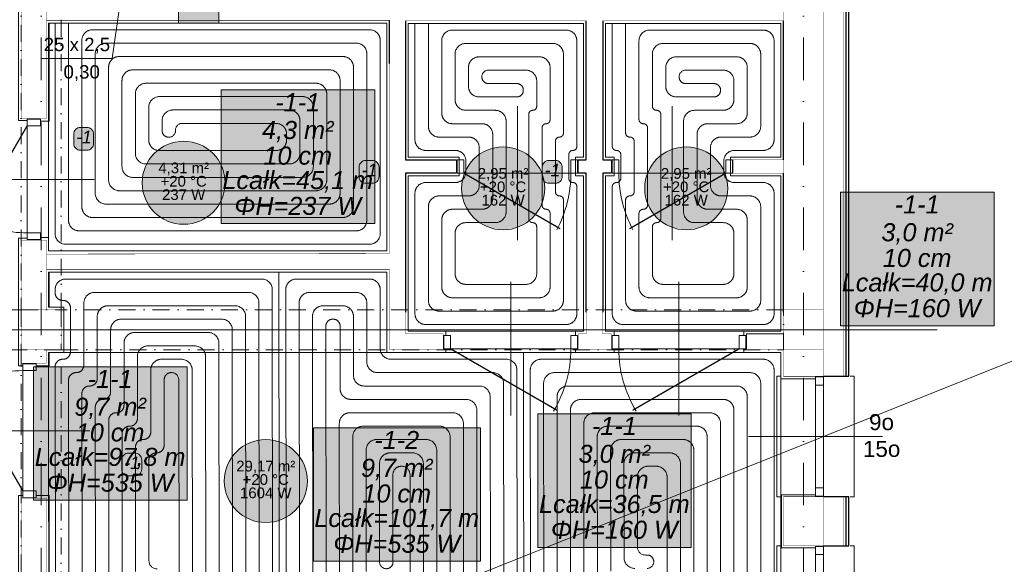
# Model space of a CAD drawing. Extents: x 4615668 to 9294084, y 16339 to 10688993.
# Tile 7 of 256: x 4716963 to 4717700, y 5339657 to 5340064. Entities that reach past the tile are written whole.
import ezdxf
from ezdxf.enums import TextEntityAlignment as Align
from ezdxf.lldxf.tags import DXFTag

# ---------------------------------------------------------------- set-up
doc = ezdxf.new("R2010")
doc.units = 0
doc.header["$MEASUREMENT"] = 0
doc.linetypes.add('DASHDOT', pattern=[25.4, 12.7, -6.35, 0, -6.35])
doc.linetypes.add('DASHED', pattern=[19.05, 12.7, -6.35])
for name, color, linetype, lineweight, true_color in [('IS_Działka (zasilająca)_etykieta1', 7, 'Continuous', 5, 0x000000), ('IS_PG_Ch', 7, 'Continuous', 13, 0x008000), ('IS_Pion1', 7, 'Continuous', 5, 0x000000), ('IS_Podłoga grzewczo-chłodząca', 7, 'Continuous', 5, 0x000000), ('IS_Pomieszczenie (Ręczne)', 7, 'Continuous', 5, 0x000000), ('IS_Pomieszczenie (Ręczne)_etykieta', 7, 'Continuous', 5, 0x000000), ('IS_Strefa podłóg', 7, 'Continuous', 13, 0x008000), ('IS_Strefa podłóg_etykieta', 7, 'Continuous', 5, 0x000000), ('IS_Wężownica OChP', 7, 'Continuous', 5, 0x800080)]:
    doc.layers.add(name, color=color, linetype=linetype, lineweight=lineweight, true_color=true_color)
doc.layers.add('MURY', color=7, linetype='Continuous')
doc.layers.add('STOLARKA', color=4, linetype='Continuous')
doc.layers.add('Osie', color=175, linetype='DASHDOT', lineweight=9)
doc.layers.add('Wymiar', color=7, linetype='Continuous', lineweight=9)
doc.styles.add('Arial_____', font='arial.ttf')
doc.styles.add('Arial__I__', font='ariali.ttf')
doc.styles.add('ARIAL_CE', font='arial.ttf', dxfattribs={"height": 15})
tags = doc.linetypes.add('DASH', pattern=[15, 10, -5]).pattern_tags.tags
tags[6:7] = [DXFTag(74, 4), DXFTag(75, 0), DXFTag(340, '0'), DXFTag(46, 0.0), DXFTag(50, 0.0), DXFTag(44, 0.0), DXFTag(45, 0.0)]
tags[4:5] = [DXFTag(74, 4), DXFTag(75, 0), DXFTag(340, '0'), DXFTag(46, 0.0), DXFTag(50, 0.0), DXFTag(44, 0.0), DXFTag(45, 0.0)]

# ---------------------------------------------------------------- blocks, each defined once
blk = doc.blocks.new('G$C61CBF25F')
at = {"layer": 'Osie', "lineweight": 0, "ltscale": 2.5}
for p, q in [((855, 0), (855, 1880)), ((1425, 0), (1425, 1880)), ((1525, 640), (-5, 640))]:
    blk.add_line(p, q, dxfattribs=at)
blk = doc.blocks.new('G$CF45FC2ED')
at = {"layer": 'STOLARKA', "color": 252, "linetype": 'Continuous', "lineweight": 0}
for p, q in [((45, 100), (45, 0)), ((85, 50), (5, 50))]:
    blk.add_line(p, q, dxfattribs=at)
at = {"layer": 'STOLARKA', "color": 252, "linetype": 'Continuous', "lineweight": 0, "const_width": 1}
blk.add_lwpolyline([(5, 50), (77.06, 91.6)], dxfattribs=at)
at = {"layer": 'STOLARKA', "color": 252, "linetype": 'Continuous', "lineweight": 0}
for points in [[(5, 40), (5, 50), (0, 50), (0, 40)], [(85, 40), (85, 50), (90, 50), (90, 40)]]:
    blk.add_lwpolyline(points, close=True, dxfattribs=at)
blk.add_arc((-5, 50), 90, 0, 28.08979, dxfattribs=at)
blk = doc.blocks.new('G$C8361AC1F')
at = {"layer": 'STOLARKA', "color": 252, "linetype": 'Continuous', "lineweight": 0}
for p, q in [((50, 100), (50, 0)), ((5, 50), (95, 50))]:
    blk.add_line(p, q, dxfattribs=at)
at = {"layer": 'STOLARKA', "color": 252, "linetype": 'Continuous', "lineweight": 0, "const_width": 1}
blk.add_lwpolyline([(95, 50), (15.33, 96)], dxfattribs=at)
at = {"layer": 'STOLARKA', "color": 252, "linetype": 'Continuous', "lineweight": 0}
for points in [[(5, 40), (5, 50), (0, 50), (0, 40)], [(95, 40), (95, 50), (100, 50), (100, 40)]]:
    blk.add_lwpolyline(points, close=True, dxfattribs=at)
blk.add_arc((95, 50), 90, 148.72666, 180, dxfattribs=at)
blk = doc.blocks.new('G$C772A7A8F')
at = {"layer": 'STOLARKA', "color": 5, "lineweight": 0}
blk.add_line((100, 45), (0, 45), dxfattribs=at)
for points in [[(24, 0), (21, 0), (21, 90), (24, 90)], [(76, 0), (79, 0), (79, 90), (76, 90)]]:
    blk.add_lwpolyline(points, dxfattribs=at)
for points in [[(56, 89.5), (56, 83.5), (50, 83.5), (50, 89.5)], [(56, 83.5), (56, 6.5), (50, 6.5), (50, 83.5)], [(56, 0.5), (56, 6.5), (50, 6.5), (50, 0.5)]]:
    blk.add_lwpolyline(points, close=True, dxfattribs=at)
blk = doc.blocks.new('G$C6E969633')
at = {"layer": 'MURY', "ltscale": 40}
for p, q in [((1157.18, 839.26), (1157.18, 871.39)), ((1169.18, 871.13), (1169.18, 767.13)), ((1304.18, 767.13), (1304.18, 871.13)), ((1316.68, 871.13), (1316.68, 767.13)), ((1451.68, 767.13), (1451.68, 871.13)), ((1169.18, 767.13), (1207.28, 767.13)), ((1207.28, 767.13), (1207.28, 757.13)), ((1298.28, 757.13), (1298.28, 767.13)), ((1298.28, 767.13), (1304.18, 767.13)), ((1316.68, 767.13), (1323.08, 767.13)), ((1323.08, 767.13), (1323.08, 757.13)), ((1207.28, 757.13), (1169.18, 757.13)), ((1169.18, 757.13), (1169.18, 653.13)), ((1304.18, 757.13), (1298.28, 757.13)), ((1304.18, 653.13), (1304.18, 757.13)), ((1323.08, 757.13), (1316.68, 757.13)), ((1316.68, 757.13), (1316.68, 653.13)), ((1451.68, 653.13), (1451.68, 757.13))]:
    blk.add_line(p, q, dxfattribs=at)
at = {"layer": 'MURY', "linetype": 'DASH', "lineweight": 0}
for p, q in [((1316.78, 730.06), (1316.68, 730.06)), ((911.68, 685), (911.68, 685.12)), ((971.68, 685), (971.68, 685.12)), ((1031.68, 685), (1031.68, 685.12)), ((1091.68, 685), (1091.68, 685.12)), ((1151.68, 685), (1151.68, 685.12)), ((1157.19, 670.06), (1157.18, 670.06)), ((1316.72, 670.06), (1316.68, 670.06))]:
    blk.add_line(p, q, dxfattribs=at)
at = {"layer": 'MURY', "lineweight": 0, "ltscale": 5}
blk.add_line((1566.68, 640), (246.53, 640), dxfattribs=at)
at = {"layer": 'MURY', "lineweight": 0, "ltscale": 40}
blk.add_line((1155.18, 623), (913.61, 623), dxfattribs=at)
at = {"layer": 'MURY', "linetype": 'DASHDOT', "lineweight": 0}
for points in [[(881.68, 655), (911.68, 655), (911.68, 1225), (881.68, 1225)], [(881.68, 625), (361.68, 625), (361.68, 655), (881.68, 655)], [(911.68, 625), (1451.68, 625), (1451.68, 655), (911.68, 655)], [(881.68, 115), (911.68, 115), (911.68, 625), (881.68, 625)]]:
    blk.add_lwpolyline(points, close=True, dxfattribs=at)
at = {"layer": 'MURY', "lineweight": 0, "ltscale": 40}
for points in [[(896.11, 1116), (879.68, 1116), (879.68, 796.59), (886.18, 796.59)], [(896.18, 709), (902.11, 709), (902.11, 699), (1155.18, 699), (1155.18, 869.39), (902.68, 869.39), (902.68, 796), (896.18, 796)], [(1296.28, 767.13), (1296.28, 769.13), (1302.18, 769.13), (1302.18, 869.13), (1171.18, 869.13), (1171.18, 769.13), (1209.28, 769.13), (1209.28, 767.13)], [(1412.08, 767.13), (1412.08, 769.13), (1449.68, 769.13), (1449.68, 869.13), (1318.68, 869.13), (1318.68, 769.13), (1325.08, 769.13), (1325.08, 767.13)], [(1209.28, 757.13), (1209.28, 755.13), (1171.18, 755.13), (1171.18, 639), (1199.28, 639), (1199.28, 635.83)], [(1296.28, 635.83), (1296.28, 639), (1302.18, 639), (1302.18, 755.13), (1296.28, 755.13), (1296.28, 757.13)], [(1325.08, 757.13), (1325.08, 755.13), (1318.68, 755.13), (1318.68, 639), (1325.08, 639), (1325.08, 635.83)], [(1422.08, 635.83), (1422.08, 639), (1449.68, 639), (1449.68, 755.13), (1412.08, 755.13), (1412.08, 757.13)], [(883.02, 613), (879.68, 613), (879.68, 708.5), (886.18, 708.5)], [(1199.28, 625.83), (1199.28, 623), (1155.18, 623), (1155.18, 683), (902.61, 683), (902.61, 657), (913.61, 657), (913.61, 623), (902.68, 623), (902.68, 613), (893.02, 613)], [(1451.68, 637), (1424.08, 637), (1424.08, 625.83)], [(1325.08, 625.83), (1325.08, 623), (1296.28, 623), (1296.28, 625.83)], [(1475.68, 603.25), (1449.68, 603.25), (1449.68, 623), (1422.08, 623), (1422.08, 625.83)], [(694.27, 85), (694.27, 117), (879.68, 117), (879.68, 516.15), (883.02, 516.15)], [(893.02, 516.15), (902.68, 516.15), (902.68, 117), (1449.68, 117), (1449.68, 136.75), (1475.68, 136.75)], [(1475.68, 516.75), (1450.18, 516.75), (1450.18, 476.92), (1475.68, 476.92)]]:
    blk.add_lwpolyline(points, dxfattribs=at)
at = {"layer": 'MURY', "ltscale": 40}
blk.add_lwpolyline([(900.68, 696.63, 0.3, 0.3, 0), (1157.18, 697, 0.3, 0.3, 0), (1157.18, 871.39, 0.3, 0.3, 0), (900.68, 871.39, 0.3, 0.3, 0), (900.68, 798, 0.3, 0.3, 0), (881.68, 798, 0.3, 0.3, 0), (881.68, 1114, 0.3, 0.3, 0), (900.68, 1114, 0.3, 0.3, 0), (900.68, 1104, 0.3, 0.3, 0), (960.68, 1104, 0.3, 0.3, 0), (960.68, 1092, 0.3, 0.3, 0), (900.68, 1092, 0.3, 0.3, 0), (900.68, 797.93, 0.3, 0, 0)], format="xyseb", dxfattribs=at)
at = {"layer": 'MURY', "ltscale": 40, "const_width": 0.3}
for points in [[(1451.68, 988.35), (1451.68, 655), (1481.68, 655), (1481.68, 988.35)], [(900.68, 685), (1157.18, 685), (1157.18, 625), (1197.28, 625), (1197.28, 637), (1169.18, 637), (1169.18, 757.13), (1207.28, 757.13), (1207.28, 767.13), (1169.18, 767.13), (1169.18, 871.13), (1304.18, 871.13), (1304.18, 767.13), (1298.28, 767.13), (1298.28, 757.13), (1304.18, 757.13), (1304.18, 637), (1298.28, 637), (1298.28, 625), (1323.08, 625), (1323.08, 637), (1316.68, 637), (1316.68, 757.13), (1323.08, 757.13), (1323.08, 767.13), (1316.68, 767.13), (1316.68, 871.13), (1451.68, 871.13)], [(1451.68, 767.13), (1414.08, 767.13), (1414.08, 757.13), (1451.68, 757.13)], [(900.68, 707), (881.68, 707), (881.68, 655), (900.68, 655), (900.68, 707)], [(1451.68, 625), (1424.08, 625), (1424.08, 637), (1451.68, 637)], [(900.68, 625), (900.68, 615), (881.68, 615), (881.68, 625)]]:
    blk.add_lwpolyline(points, dxfattribs=at)
at = {"layer": 'MURY', "lineweight": 0, "ltscale": 40}
for points, const_width in [([(1481.68, 605.25), (1496.68, 605.25), (1496.68, 988.32), (1481.68, 988.32)], 0.2), ([(1481.68, 603.25), (1503.68, 603.25), (1503.68, 990.32), (1481.68, 990.32)], 0.1), ([(1481.68, 476.38), (1503.68, 476.38), (1503.68, 517.22), (1481.68, 517.22)], 0.1), ([(1481.68, 478.38), (1496.68, 478.38), (1496.68, 515.22), (1481.68, 515.22)], 0.2)]:
    blk.add_lwpolyline(points, dxfattribs=dict(at, const_width=const_width))
at = {"layer": 'MURY', "lineweight": -3, "ltscale": 40}
for points in [[(1481.68, 605.25), (1500.68, 605.25), (1500.68, 988.32), (1481.68, 988.32)], [(1481.76, 605.25), (1498.68, 605.25), (1498.68, 988.32), (1481.68, 988.32)], [(1481.68, 478.38), (1500.68, 478.38), (1500.68, 515.22), (1481.68, 515.22)], [(1481.76, 478.38), (1498.68, 478.38), (1498.68, 515.22), (1481.68, 515.22)]]:
    blk.add_lwpolyline(points, dxfattribs=at)
at = {"layer": 'MURY', "ltscale": 40, "const_width": 0.3}
for points in [[(881.68, 625), (911.68, 625), (911.68, 655), (881.68, 655)], [(1451.68, 625), (1481.68, 625), (1481.68, 655), (1451.68, 655)], [(1451.68, 605.25), (1481.68, 605.25), (1481.68, 625), (1451.68, 625)], [(1451.68, 478.42), (1481.68, 478.42), (1481.68, 515.25), (1451.68, 515.25)], [(881.68, 115), (900.68, 115), (900.68, 514.15), (881.68, 514.15)]]:
    blk.add_lwpolyline(points, close=True, dxfattribs=at)
at = {"layer": 'MURY', "lineweight": 0, "ltscale": 40}
for name, p in [('G$C61CBF25F', (41.68, 0)), ('G$C772A7A8F', (1425.68, 515.25)), ('G$C772A7A8F', (1425.68, 388.42))]:
    blk.add_blockref(name, p, dxfattribs=at)
at = {"layer": 'MURY', "color": 251, "lineweight": 0, "ltscale": 40, "xscale": -1}
for name, p, rotation in [('G$CF45FC2ED', (1207.78, 807.13), 179.9999999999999), ('G$CF45FC2ED', (936.18, 797.5), 89.99999999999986), ('G$C8361AC1F', (1323.58, 675.83), 180.0000000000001), ('G$C8361AC1F', (933.02, 614.5), 89.9999999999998)]:
    blk.add_blockref(name, p, dxfattribs=dict(at, rotation=rotation))
at = {"layer": 'MURY', "color": 251, "lineweight": 0, "ltscale": 40}
for name, p, rotation in [('G$CF45FC2ED', (1413.58, 807.13), 180), ('G$C8361AC1F', (1297.78, 675.83), 179.9999999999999)]:
    blk.add_blockref(name, p, dxfattribs=dict(at, rotation=rotation))
at = {"layer": 'MURY', "insert": (1485.08, 560.8), "char_height": 12, "width": 1777.5174, "attachment_point": 5, "rotation": 0.15445, "style": 'ARIAL_CE'}
blk.add_mtext('\\pxi-10,l16.666687,t16.666687;9o\\P15o', dxfattribs=at)

msp = doc.modelspace()

# ---------------------------------------------------------------- hatches: boundary and pattern name
at = {"layer": 'IS_Pion1', "true_color": 0xffffff, "transparency": 33554687}
msp.add_hatch(color=7, dxfattribs=at).paths.add_polyline_path([(4717082.17, 5340061.77), (4717112.17, 5340061.77), (4717112.17, 5340081.77), (4717082.17, 5340081.77)])
at = {"layer": 'IS_Podłoga grzewczo-chłodząca', "lineweight": 50, "true_color": 0xffffff, "transparency": 33554687}
for points in [[(4717114.08, 5339912.09), (4717228.79, 5339912.09), (4717228.79, 5340011.92), (4717114.08, 5340011.92)], [(4717577.23, 5339835.62), (4717691.94, 5339835.62), (4717691.94, 5339935.45), (4717577.23, 5339935.45)], [(4716973.8, 5339705.16), (4717088.51, 5339705.16), (4717088.51, 5339804.99), (4716973.8, 5339804.99)], [(4717350.81, 5339669.93), (4717465.52, 5339669.93), (4717465.52, 5339769.76), (4717350.81, 5339769.76)], [(4717182.96, 5339659.49), (4717307.99, 5339659.49), (4717307.99, 5339759.32), (4717182.96, 5339759.32)]]:
    msp.add_hatch(color=7, dxfattribs=at).paths.add_polyline_path(points)
at = {"layer": 'IS_Pomieszczenie (Ręczne)_etykieta', "lineweight": 50, "true_color": 0xe4e4e4, "transparency": 33554687}
for points in [[(4717116.99, 5339942.5), (4717115.47, 5339952.09), (4717111.07, 5339960.74), (4717104.2, 5339967.61), (4717095.54, 5339972.02), (4717085.95, 5339973.54), (4717076.36, 5339972.02), (4717067.7, 5339967.61), (4717060.84, 5339960.74), (4717056.43, 5339952.09), (4717054.91, 5339942.5), (4717056.43, 5339932.9), (4717060.84, 5339924.25), (4717067.7, 5339917.38), (4717076.36, 5339912.97), (4717085.95, 5339911.45), (4717095.54, 5339912.97), (4717104.2, 5339917.38), (4717111.07, 5339924.25), (4717115.47, 5339932.9)], [(4717355.91, 5339938.35), (4717354.39, 5339947.94), (4717349.98, 5339956.6), (4717343.11, 5339963.46), (4717334.46, 5339967.87), (4717324.87, 5339969.39), (4717315.27, 5339967.87), (4717306.62, 5339963.46), (4717299.75, 5339956.6), (4717295.34, 5339947.94), (4717293.82, 5339938.35), (4717295.34, 5339928.76), (4717299.75, 5339920.1), (4717306.62, 5339913.23), (4717315.27, 5339908.82), (4717324.87, 5339907.3), (4717334.46, 5339908.82), (4717343.11, 5339913.23), (4717349.98, 5339920.1), (4717354.39, 5339928.76)], [(4717492.84, 5339938.35), (4717491.32, 5339947.94), (4717486.91, 5339956.6), (4717480.05, 5339963.46), (4717471.39, 5339967.87), (4717461.8, 5339969.39), (4717452.21, 5339967.87), (4717443.55, 5339963.46), (4717436.68, 5339956.6), (4717432.28, 5339947.94), (4717430.76, 5339938.35), (4717432.28, 5339928.76), (4717436.68, 5339920.1), (4717443.55, 5339913.23), (4717452.21, 5339908.82), (4717461.8, 5339907.3), (4717471.39, 5339908.82), (4717480.05, 5339913.23), (4717486.91, 5339920.1), (4717491.32, 5339928.76)], [(4717178.46, 5339719.51), (4717176.94, 5339729.1), (4717172.53, 5339737.75), (4717165.66, 5339744.62), (4717157, 5339749.03), (4717147.41, 5339750.55), (4717137.82, 5339749.03), (4717129.16, 5339744.62), (4717122.3, 5339737.75), (4717117.89, 5339729.1), (4717116.37, 5339719.51), (4717117.89, 5339709.91), (4717122.3, 5339701.26), (4717129.16, 5339694.39), (4717137.82, 5339689.98), (4717147.41, 5339688.46), (4717157, 5339689.98), (4717165.66, 5339694.39), (4717172.53, 5339701.26), (4717176.94, 5339709.91)]]:
    msp.add_hatch(color=254, dxfattribs=at).paths.add_polyline_path(points)
at = {"layer": 'IS_Strefa podłóg_etykieta', "lineweight": 50, "true_color": 0xffffff, "transparency": 33554687}
for points in [[(4717008.76, 5339966.86), (4717013.63, 5339966.86), (4717016.13, 5339967.53), (4717017.96, 5339969.36), (4717018.63, 5339971.86), (4717018.63, 5339978.94), (4717017.96, 5339981.44), (4717016.13, 5339983.27), (4717013.63, 5339983.94), (4717008.76, 5339983.94), (4717006.26, 5339983.27), (4717004.43, 5339981.44), (4717003.76, 5339978.94), (4717003.76, 5339971.86), (4717004.43, 5339969.36), (4717006.26, 5339967.53)], [(4717222.16, 5339942.11), (4717227.03, 5339942.11), (4717229.53, 5339942.78), (4717231.36, 5339944.61), (4717232.03, 5339947.11), (4717232.03, 5339954.19), (4717231.36, 5339956.69), (4717229.53, 5339958.52), (4717227.03, 5339959.19), (4717222.16, 5339959.19), (4717219.66, 5339958.52), (4717217.83, 5339956.69), (4717217.16, 5339954.19), (4717217.16, 5339947.11), (4717217.83, 5339944.61), (4717219.66, 5339942.78)], [(4717359.09, 5339942.11), (4717363.96, 5339942.11), (4717366.46, 5339942.78), (4717368.29, 5339944.61), (4717368.96, 5339947.11), (4717368.96, 5339954.19), (4717368.29, 5339956.69), (4717366.46, 5339958.52), (4717363.96, 5339959.19), (4717359.09, 5339959.19), (4717356.59, 5339958.52), (4717354.76, 5339956.69), (4717354.09, 5339954.19), (4717354.09, 5339947.11), (4717354.76, 5339944.61), (4717356.59, 5339942.78)], [(4717044.71, 5339723.27), (4717049.58, 5339723.27), (4717052.08, 5339723.94), (4717053.91, 5339725.77), (4717054.58, 5339728.27), (4717054.58, 5339735.35), (4717053.91, 5339737.85), (4717052.08, 5339739.68), (4717049.58, 5339740.35), (4717044.71, 5339740.35), (4717042.21, 5339739.68), (4717040.38, 5339737.85), (4717039.71, 5339735.35), (4717039.71, 5339728.27), (4717040.38, 5339725.77), (4717042.21, 5339723.94)]]:
    msp.add_hatch(color=7, dxfattribs=at).paths.add_polyline_path(points)

# ---------------------------------------------------------------- linework, layer by layer
at = {"layer": 'IS_Działka (zasilająca)_etykieta1', "color": 6}
for p in [(4717044.34, 5340118.81), (4716979.6, 5340035.44)]:
    msp.add_line(p, (4717032.51, 5340035.44), dxfattribs=at)
at = {"layer": 'IS_PG_Ch', "extrusion": (0, 0, -1)}
for points in [[(-4717237.93, 5340061.95), (-4717237.93, 5339891.56), (-4716984.85, 5339891.56), (-4716984.85, 5340061.95)], [(-4717384.93, 5339961.69), (-4717379.03, 5339961.69), (-4717379.03, 5339947.69), (-4717384.93, 5339947.69), (-4717384.93, 5339831.56), (-4717253.93, 5339831.56), (-4717253.93, 5339947.69), (-4717292.03, 5339947.69), (-4717292.03, 5339961.69), (-4717253.93, 5339961.69), (-4717253.93, 5340061.69), (-4717384.93, 5340061.69)], [(-4716985.43, 5339309.56), (-4716984.85, 5339815.56), (-4716996.35, 5339815.56), (-4716996.35, 5339849.56), (-4716984.85, 5339849.56), (-4716984.85, 5339875.56), (-4717157.24, 5339875.56), (-4717157.88, 5339309.56)], [(-4717157.88, 5339309.56), (-4717157.24, 5339875.56), (-4717237.93, 5339875.56), (-4717237.93, 5339815.56), (-4717340.1, 5339815.56), (-4717340.68, 5339309.56)], [(-4717532.43, 5339815.56), (-4717532.43, 5339309.56), (-4717340.68, 5339309.56), (-4717340.1, 5339815.56)]]:
    msp.add_lwpolyline(points, close=True, dxfattribs=at)
at = {"layer": 'IS_PG_Ch', "extrusion": (0, 5.783e-56, -1)}
msp.add_lwpolyline([(-4717532.43, 5339961.69), (-4717494.82, 5339961.69), (-4717494.82, 5339947.69), (-4717532.43, 5339947.69), (-4717532.43, 5339831.56), (-4717401.43, 5339831.56), (-4717401.43, 5339947.69), (-4717407.82, 5339947.69), (-4717407.82, 5339961.69), (-4717401.43, 5339961.69), (-4717401.43, 5340061.69), (-4717532.43, 5340061.69)], close=True, dxfattribs=at)
at = {"layer": 'IS_Pion1'}
msp.add_lwpolyline([(4717082.17, 5340061.77), (4717112.17, 5340061.77), (4717112.17, 5340081.77), (4717082.17, 5340081.77)], close=True, dxfattribs=at)
at = {"layer": 'IS_Podłoga grzewczo-chłodząca'}
for points in [[(4717114.08, 5339912.09), (4717228.79, 5339912.09), (4717228.79, 5340011.92), (4717114.08, 5340011.92)], [(4717577.23, 5339835.62), (4717691.94, 5339835.62), (4717691.94, 5339935.45), (4717577.23, 5339935.45)], [(4716973.8, 5339705.16), (4717088.51, 5339705.16), (4717088.51, 5339804.99), (4716973.8, 5339804.99)], [(4717350.81, 5339669.93), (4717465.52, 5339669.93), (4717465.52, 5339769.76), (4717350.81, 5339769.76)], [(4717182.96, 5339659.49), (4717307.99, 5339659.49), (4717307.99, 5339759.32), (4717182.96, 5339759.32)]]:
    msp.add_lwpolyline(points, close=True, dxfattribs=at)
at = {"layer": 'IS_Pomieszczenie (Ręczne)', "extrusion": (0, 0, -1)}
msp.add_lwpolyline([(-4716984.85, 5340061.95), (-4717237.93, 5340061.95), (-4717237.93, 5339891.56), (-4716984.85, 5339891.56)], close=True, dxfattribs=at)
at = {"layer": 'IS_Pomieszczenie (Ręczne)', "extrusion": (0, 2.23319e-58, -1)}
msp.add_lwpolyline([(-4717384.93, 5340061.69), (-4717384.93, 5339961.69), (-4717379.03, 5339961.69), (-4717379.03, 5339947.69), (-4717384.93, 5339947.69), (-4717384.93, 5339831.56), (-4717253.93, 5339831.56), (-4717253.93, 5339947.69), (-4717292.03, 5339947.69), (-4717292.03, 5339961.69), (-4717253.93, 5339961.69), (-4717253.93, 5340061.69)], close=True, dxfattribs=at)
at = {"layer": 'IS_Pomieszczenie (Ręczne)', "extrusion": (0, 1.69014e-57, -1)}
msp.add_lwpolyline([(-4717532.43, 5340061.69), (-4717532.43, 5339961.69), (-4717494.82, 5339961.69), (-4717494.82, 5339947.69), (-4717532.43, 5339947.69), (-4717532.43, 5339831.56), (-4717401.43, 5339831.56), (-4717401.43, 5339947.69), (-4717407.82, 5339947.69), (-4717407.82, 5339961.69), (-4717401.43, 5339961.69), (-4717401.43, 5340061.69)], close=True, dxfattribs=at)
at = {"layer": 'IS_Pomieszczenie (Ręczne)', "extrusion": (0, -9.82642e-60, -1)}
msp.add_lwpolyline([(-4716985.43, 5339309.56), (-4716984.85, 5339815.56), (-4716996.35, 5339815.56), (-4716996.35, 5339849.56), (-4716984.85, 5339849.56), (-4716984.85, 5339875.56), (-4717237.93, 5339875.56), (-4717237.93, 5339815.56), (-4717532.43, 5339815.56), (-4717532.43, 5339309.56)], close=True, dxfattribs=at)
at = {"layer": 'IS_Pomieszczenie (Ręczne)_etykieta'}
for centre in [(4717085.95, 5339942.5), (4717324.87, 5339938.35), (4717461.8, 5339938.35), (4717147.41, 5339719.51)]:
    msp.add_circle(centre, 31.04, dxfattribs=at)
at = {"layer": 'IS_Strefa podłóg', "extrusion": (0, 0, -1)}
for points in [[(-4716984.85, 5340061.95), (-4717237.93, 5340061.95), (-4717237.93, 5339891.56), (-4716984.85, 5339891.56)], [(-4717532.43, 5340061.69), (-4717532.43, 5339961.69), (-4717494.82, 5339961.69), (-4717494.82, 5339947.69), (-4717532.43, 5339947.69), (-4717532.43, 5339831.56), (-4717401.43, 5339831.56), (-4717401.43, 5339947.69), (-4717407.82, 5339947.69), (-4717407.82, 5339961.69), (-4717401.43, 5339961.69), (-4717401.43, 5340061.69)]]:
    msp.add_lwpolyline(points, close=True, dxfattribs=at)
at = {"layer": 'IS_Strefa podłóg', "extrusion": (0, -4.46638e-58, -1)}
msp.add_lwpolyline([(-4717384.93, 5340061.69), (-4717384.93, 5339961.69), (-4717379.03, 5339961.69), (-4717379.03, 5339947.69), (-4717384.93, 5339947.69), (-4717384.93, 5339831.56), (-4717253.93, 5339831.56), (-4717253.93, 5339947.69), (-4717292.03, 5339947.69), (-4717292.03, 5339961.69), (-4717253.93, 5339961.69), (-4717253.93, 5340061.69)], close=True, dxfattribs=at)
at = {"layer": 'IS_Strefa podłóg', "extrusion": (0, 9.82642e-60, -1)}
msp.add_lwpolyline([(-4716985.43, 5339309.56), (-4716984.85, 5339815.56), (-4716996.35, 5339815.56), (-4716996.35, 5339849.56), (-4716984.85, 5339849.56), (-4716984.85, 5339875.56), (-4717237.93, 5339875.56), (-4717237.93, 5339815.56), (-4717532.43, 5339815.56), (-4717532.43, 5339309.56)], close=True, dxfattribs=at)
at = {"layer": 'IS_Strefa podłóg_etykieta'}
for points in [[(4717008.76, 5339966.86), (4717013.63, 5339966.86, 0.414214), (4717018.63, 5339971.86), (4717018.63, 5339978.94, 0.414214), (4717013.63, 5339983.94), (4717008.76, 5339983.94, 0.414214), (4717003.76, 5339978.94), (4717003.76, 5339971.86, 0.414214)], [(4717222.16, 5339942.11), (4717227.03, 5339942.11, 0.414214), (4717232.03, 5339947.11), (4717232.03, 5339954.19, 0.414214), (4717227.03, 5339959.19), (4717222.16, 5339959.19, 0.414214), (4717217.16, 5339954.19), (4717217.16, 5339947.11, 0.414214)], [(4717359.09, 5339942.11), (4717363.96, 5339942.11, 0.414214), (4717368.96, 5339947.11), (4717368.96, 5339954.19, 0.414214), (4717363.96, 5339959.19), (4717359.09, 5339959.19, 0.414214), (4717354.09, 5339954.19), (4717354.09, 5339947.11, 0.414214)], [(4717044.71, 5339723.27), (4717049.58, 5339723.27, 0.414214), (4717054.58, 5339728.27), (4717054.58, 5339735.35, 0.414214), (4717049.58, 5339740.35), (4717044.71, 5339740.35, 0.414214), (4717039.71, 5339735.35), (4717039.71, 5339728.27, 0.414214)]]:
    msp.add_lwpolyline(points, format="xyb", close=True, dxfattribs=at)
at = {"layer": 'IS_Wężownica OChP', "color": 21, "linetype": 'DASHED', "ltscale": 70, "transparency": 33554687}
for points in [[(4716989.85, 5340061.95), (4716989.85, 5339904.56, 0.414213), (4716997.85, 5339896.56), (4717224.93, 5339896.56, 0.414214), (4717232.93, 5339904.56), (4717232.93, 5340048.95, 0.414214), (4717224.93, 5340056.95), (4717017.85, 5340056.95, 0.414214), (4717009.85, 5340048.95), (4717009.85, 5339924.56, 0.414214), (4717017.85, 5339916.56), (4717204.93, 5339916.56, 0.414214), (4717212.93, 5339924.56), (4717212.93, 5340028.95, 0.414214), (4717204.93, 5340036.95), (4717037.85, 5340036.95, 0.414214), (4717029.85, 5340028.95), (4717029.85, 5339944.56, 0.414213), (4717037.85, 5339936.56), (4717184.93, 5339936.56, 0.414214), (4717192.93, 5339944.56), (4717192.93, 5340008.95, 0.414214), (4717184.93, 5340016.95), (4717057.85, 5340016.95, 0.414214), (4717049.85, 5340008.95), (4717049.85, 5339964.56, 0.414213), (4717057.85, 5339956.56), (4717164.93, 5339956.56, 0.414214), (4717172.93, 5339964.56), (4717172.93, 5339988.95, 0.414214), (4717164.93, 5339996.95), (4717077.85, 5339996.95, 0.414213), (4717069.85, 5339988.95), (4717069.85, 5339981.46, 0.414214), (4717074.75, 5339976.56), (4717074.95, 5339976.56, 0.414213), (4717079.85, 5339981.46), (4717079.85, 5339981.86, -0.414213), (4717084.94, 5339986.95), (4717154.93, 5339986.95, -0.414214), (4717162.93, 5339978.95), (4717162.93, 5339974.56, -0.414214), (4717154.93, 5339966.56), (4717067.85, 5339966.56, -0.414214), (4717059.85, 5339974.56), (4717059.85, 5339998.95, -0.414213), (4717067.85, 5340006.95), (4717174.93, 5340006.95, -0.414214), (4717182.93, 5339998.95), (4717182.93, 5339954.56, -0.414214), (4717174.93, 5339946.56), (4717047.85, 5339946.56, -0.414214), (4717039.85, 5339954.56), (4717039.85, 5340018.95, -0.414214), (4717047.85, 5340026.95), (4717194.93, 5340026.95, -0.414214), (4717202.93, 5340018.95), (4717202.93, 5339934.56, -0.414214), (4717194.93, 5339926.56), (4717027.85, 5339926.56, -0.414213), (4717019.85, 5339934.56), (4717019.85, 5340038.95, -0.414214), (4717027.85, 5340046.95), (4717214.93, 5340046.95, -0.414214), (4717222.93, 5340038.95), (4717222.93, 5339914.56, -0.414214), (4717214.93, 5339906.56), (4717007.85, 5339906.56, -0.414213), (4716999.85, 5339914.56), (4716999.85, 5340061.95)], [(4717258.93, 5340061.69), (4717258.93, 5339974.69, 0.414214), (4717266.93, 5339966.69), (4717289.03, 5339966.69, -0.414214), (4717297.03, 5339958.69), (4717297.03, 5339950.69, -0.414214), (4717289.03, 5339942.69), (4717266.93, 5339942.69, 0.414214), (4717258.93, 5339934.69), (4717258.93, 5339844.56, 0.414214), (4717266.93, 5339836.56), (4717371.93, 5339836.56, 0.414214), (4717379.93, 5339844.56), (4717379.93, 5339939.8, 0.414214), (4717377.04, 5339942.69), (4717376.92, 5339942.69, -0.414214), (4717374.03, 5339945.58), (4717374.03, 5339963.8, -0.414214), (4717376.92, 5339966.69), (4717377.04, 5339966.69, 0.414214), (4717379.93, 5339969.58), (4717379.93, 5340048.69, 0.414214), (4717371.93, 5340056.69), (4717286.93, 5340056.69, 0.414213), (4717278.93, 5340048.69), (4717278.93, 5339994.69, 0.414214), (4717286.93, 5339986.69), (4717309.03, 5339986.69, -0.414214), (4717317.03, 5339978.69), (4717317.03, 5339930.69, -0.414214), (4717309.03, 5339922.69), (4717286.93, 5339922.69, 0.414214), (4717278.93, 5339914.69), (4717278.93, 5339864.56, 0.414214), (4717286.93, 5339856.56), (4717351.93, 5339856.56, 0.414214), (4717359.93, 5339864.56), (4717359.93, 5339919.8, 0.414214), (4717357.04, 5339922.69), (4717356.92, 5339922.69, -0.414214), (4717354.03, 5339925.58), (4717354.03, 5339983.8, -0.414214), (4717356.92, 5339986.69), (4717357.04, 5339986.69, 0.414214), (4717359.93, 5339989.58), (4717359.93, 5340028.69, 0.414214), (4717351.93, 5340036.69), (4717306.93, 5340036.69, 0.414213), (4717298.93, 5340028.69), (4717298.93, 5340014.69, 0.414215), (4717306.93, 5340006.69), (4717335.03, 5340006.69, 0.414214), (4717339.93, 5340011.59), (4717339.93, 5340011.79, 0.414214), (4717335.03, 5340016.69), (4717313.83, 5340016.69, -0.414215), (4717308.93, 5340021.59), (4717308.93, 5340021.79, -0.414213), (4717313.83, 5340026.69), (4717341.93, 5340026.69, -0.414214), (4717349.93, 5340018.69), (4717349.93, 5339999.58, -0.414214), (4717347.04, 5339996.69), (4717346.92, 5339996.69, 0.414214), (4717344.03, 5339993.8), (4717344.03, 5339915.58, 0.414214), (4717346.92, 5339912.69), (4717347.04, 5339912.69, -0.414214), (4717349.93, 5339909.8), (4717349.93, 5339874.56, -0.414214), (4717341.93, 5339866.56), (4717296.93, 5339866.56, -0.414214), (4717288.93, 5339874.56), (4717288.93, 5339904.69, -0.414214), (4717296.93, 5339912.69), (4717319.03, 5339912.69, 0.414214), (4717327.03, 5339920.69), (4717327.03, 5339988.69, 0.414214), (4717319.03, 5339996.69), (4717296.93, 5339996.69, -0.414215), (4717288.93, 5340004.69), (4717288.93, 5340038.69, -0.414213), (4717296.93, 5340046.69), (4717361.93, 5340046.69, -0.414214), (4717369.93, 5340038.69), (4717369.93, 5339979.58, -0.414214), (4717367.04, 5339976.69), (4717366.92, 5339976.69, 0.414214), (4717364.03, 5339973.8), (4717364.03, 5339935.58, 0.414214), (4717366.92, 5339932.69), (4717367.04, 5339932.69, -0.414214), (4717369.93, 5339929.8), (4717369.93, 5339854.56, -0.414214), (4717361.93, 5339846.56), (4717276.93, 5339846.56, -0.414214), (4717268.93, 5339854.56), (4717268.93, 5339924.69, -0.414214), (4717276.93, 5339932.69), (4717299.03, 5339932.69, 0.414214), (4717307.03, 5339940.69), (4717307.03, 5339968.69, 0.414214), (4717299.03, 5339976.69), (4717276.93, 5339976.69, -0.414214), (4717268.93, 5339984.69), (4717268.93, 5340061.69)], [(4717406.43, 5340061.69), (4717406.43, 5339969.83, 0.414214), (4717409.56, 5339966.69), (4717409.69, 5339966.69, -0.414214), (4717412.82, 5339963.56), (4717412.82, 5339945.83, -0.414214), (4717409.69, 5339942.69), (4717409.56, 5339942.69, 0.414214), (4717406.43, 5339939.56), (4717406.43, 5339844.56, 0.414214), (4717414.43, 5339836.56), (4717519.43, 5339836.56, 0.414214), (4717527.43, 5339844.56), (4717527.43, 5339934.69, 0.414214), (4717519.43, 5339942.69), (4717497.82, 5339942.69, -0.414214), (4717489.82, 5339950.69), (4717489.82, 5339958.69, -0.414214), (4717497.82, 5339966.69), (4717519.43, 5339966.69, 0.414214), (4717527.43, 5339974.69), (4717527.43, 5340048.69, 0.414214), (4717519.43, 5340056.69), (4717434.43, 5340056.69, 0.414213), (4717426.43, 5340048.69), (4717426.43, 5339989.83, 0.414214), (4717429.56, 5339986.69), (4717429.69, 5339986.69, -0.414214), (4717432.82, 5339983.56), (4717432.82, 5339925.83, -0.414214), (4717429.69, 5339922.69), (4717429.56, 5339922.69, 0.414214), (4717426.43, 5339919.56), (4717426.43, 5339864.56, 0.414214), (4717434.43, 5339856.56), (4717499.43, 5339856.56, 0.414214), (4717507.43, 5339864.56), (4717507.43, 5339914.69, 0.414214), (4717499.43, 5339922.69), (4717477.82, 5339922.69, -0.414214), (4717469.82, 5339930.69), (4717469.82, 5339978.69, -0.414214), (4717477.82, 5339986.69), (4717499.43, 5339986.69, 0.414214), (4717507.43, 5339994.69), (4717507.43, 5340028.69, 0.414214), (4717499.43, 5340036.69), (4717454.43, 5340036.69, 0.414213), (4717446.43, 5340028.69), (4717446.43, 5340014.69, 0.414215), (4717454.43, 5340006.69), (4717482.53, 5340006.69, 0.414214), (4717487.43, 5340011.59), (4717487.43, 5340011.79, 0.414214), (4717482.53, 5340016.69), (4717461.33, 5340016.69, -0.414215), (4717456.43, 5340021.59), (4717456.43, 5340021.79, -0.414213), (4717461.33, 5340026.69), (4717489.43, 5340026.69, -0.414214), (4717497.43, 5340018.69), (4717497.43, 5340004.69, -0.414214), (4717489.43, 5339996.69), (4717467.82, 5339996.69, 0.414214), (4717459.82, 5339988.69), (4717459.82, 5339920.69, 0.414214), (4717467.82, 5339912.69), (4717489.43, 5339912.69, -0.414214), (4717497.43, 5339904.69), (4717497.43, 5339874.56, -0.414214), (4717489.43, 5339866.56), (4717444.43, 5339866.56, -0.414214), (4717436.43, 5339874.56), (4717436.43, 5339909.56, -0.414214), (4717439.56, 5339912.69), (4717439.69, 5339912.69, 0.414214), (4717442.82, 5339915.83), (4717442.82, 5339993.56, 0.414214), (4717439.69, 5339996.69), (4717439.56, 5339996.69, -0.414215), (4717436.43, 5339999.83), (4717436.43, 5340038.69, -0.414213), (4717444.43, 5340046.69), (4717509.43, 5340046.69, -0.414214), (4717517.43, 5340038.69), (4717517.43, 5339984.69, -0.414214), (4717509.43, 5339976.69), (4717487.82, 5339976.69, 0.414214), (4717479.82, 5339968.69), (4717479.82, 5339940.69, 0.414214), (4717487.82, 5339932.69), (4717509.43, 5339932.69, -0.414214), (4717517.43, 5339924.69), (4717517.43, 5339854.56, -0.414214), (4717509.43, 5339846.56), (4717424.43, 5339846.56, -0.414214), (4717416.43, 5339854.56), (4717416.43, 5339929.56, -0.414214), (4717419.56, 5339932.69), (4717419.69, 5339932.69, 0.414214), (4717422.82, 5339935.83), (4717422.82, 5339973.56, 0.414214), (4717419.69, 5339976.69), (4717419.56, 5339976.69, -0.414214), (4717416.43, 5339979.83), (4717416.43, 5340061.69)]]:
    msp.add_lwpolyline(points, format="xyb", dxfattribs=at)
at = {"layer": 'IS_Wężownica OChP', "color": 21, "linetype": 'DASHED', "ltscale": 70, "transparency": 33554687, "extrusion": (0, 0, -1)}
for points in [[(-4717152.87, 5339322.57), (-4717152.25, 5339862.57, -0.41388), (-4717144.25, 5339870.56), (-4716997.69, 5339870.56, -0.414214), (-4716989.85, 5339862.72), (-4716989.85, 5339860.2, -0.414214), (-4716995.48, 5339854.56), (-4716995.71, 5339854.56, 0.414214), (-4717001.35, 5339848.93), (-4717001.35, 5339816.19, 0.414214), (-4716995.72, 5339810.56), (-4716995.49, 5339810.56, -0.414548), (-4716989.86, 5339804.93), (-4716990.1, 5339591.67, -0.414214)], [(-4717335.66, 5339322.57), (-4717335.12, 5339802.57, -0.41388), (-4717327.12, 5339810.56), (-4717240.93, 5339810.56, 0.414214), (-4717232.93, 5339818.56), (-4717232.93, 5339862.56, -0.414214), (-4717224.93, 5339870.56), (-4717170.25, 5339870.56, -0.414547), (-4717162.25, 5339862.55), (-4717162.56, 5339591.87, -0.414214)], [(-4717000.09, 5339601.69), (-4716999.87, 5339794.93, 0.414547), (-4717005.49, 5339800.56), (-4717005.72, 5339800.56, -0.414214), (-4717011.35, 5339806.19), (-4717011.35, 5339852.56, 0.414214), (-4717019.35, 5339860.56), (-4717134.26, 5339860.56, 0.41388), (-4717142.26, 5339852.57), (-4717142.85, 5339332.57, 0.414547)], [(-4717172.55, 5339601.88), (-4717172.26, 5339852.55, 0.414547), (-4717180.26, 5339860.56), (-4717214.93, 5339860.56, 0.414214), (-4717222.93, 5339852.56), (-4717222.93, 5339808.56, -0.414214), (-4717230.93, 5339800.56), (-4717317.13, 5339800.56, 0.41388), (-4717325.13, 5339792.57), (-4717325.65, 5339332.57, 0.414547)], [(-4717132.84, 5339342.57), (-4717132.27, 5339842.57, -0.41388), (-4717124.27, 5339850.56), (-4717029.35, 5339850.56, -0.414214), (-4717021.35, 5339842.56), (-4717021.35, 5339796.18, 0.414214), (-4717015.73, 5339790.56), (-4717015.5, 5339790.56, -0.414548), (-4717009.88, 5339784.94), (-4717010.08, 5339611.7, -0.414214)], [(-4717315.64, 5339342.57), (-4717315.14, 5339782.57, -0.41388), (-4717307.14, 5339790.56), (-4717220.93, 5339790.56, 0.414214), (-4717212.93, 5339798.56), (-4717212.93, 5339842.56, -0.414214), (-4717204.93, 5339850.56), (-4717190.27, 5339850.56, -0.414547), (-4717182.27, 5339842.55), (-4717182.54, 5339611.89, -0.414214)], [(-4717020.07, 5339621.71), (-4717019.9, 5339774.95, 0.414547), (-4717025.5, 5339780.56), (-4717025.73, 5339780.56, -0.414214), (-4717031.35, 5339786.18), (-4717031.35, 5339832.56, 0.414214), (-4717039.35, 5339840.56), (-4717114.28, 5339840.56, 0.41388), (-4717122.28, 5339832.57), (-4717122.83, 5339352.57, 0.414547)], [(-4717192.52, 5339621.91), (-4717192.28, 5339835.34, 0.414547), (-4717197.49, 5339840.56), (-4717197.71, 5339840.56, 0.414214), (-4717202.93, 5339835.34), (-4717202.93, 5339788.56, -0.414214), (-4717210.93, 5339780.56), (-4717297.15, 5339780.56, 0.41388), (-4717305.15, 5339772.57), (-4717305.63, 5339352.57, 0.414547)], [(-4717112.82, 5339362.57), (-4717112.3, 5339822.57, -0.41388), (-4717104.3, 5339830.56), (-4717049.35, 5339830.56, -0.414214), (-4717041.35, 5339822.56), (-4717041.35, 5339776.17, 0.414214), (-4717035.74, 5339770.56), (-4717035.51, 5339770.56, -0.414548), (-4717029.91, 5339764.95), (-4717030.06, 5339631.72, -0.414214)], [(-4717040.05, 5339641.73), (-4717039.92, 5339754.96, 0.414548), (-4717045.52, 5339760.56), (-4717045.75, 5339760.56, -0.414214), (-4717051.35, 5339766.17), (-4717051.35, 5339812.56, 0.414214), (-4717059.35, 5339820.56), (-4717094.31, 5339820.56, 0.41388), (-4717102.31, 5339812.57), (-4717102.81, 5339372.57, 0.414547)], [(-4717092.8, 5339382.57), (-4717092.32, 5339802.57, -0.41388), (-4717084.32, 5339810.56), (-4717069.35, 5339810.56, -0.414214), (-4717061.35, 5339802.56), (-4717061.35, 5339756.16, 0.414214), (-4717055.75, 5339750.56), (-4717055.52, 5339750.56, -0.414548), (-4717049.93, 5339744.96), (-4717050.04, 5339651.74, -0.414214)], [(-4717527.43, 5339322.56), (-4717527.43, 5339802.56, -0.414214), (-4717519.43, 5339810.56), (-4717353.12, 5339810.56, -0.414547), (-4717345.12, 5339802.55), (-4717345.36, 5339592.08, -0.414213)], [(-4717066.14, 5339653.76, 0.414213), (-4717060.03, 5339659.86), (-4717059.94, 5339734.97, 0.414548), (-4717065.53, 5339740.56), (-4717065.76, 5339740.56, -0.414214), (-4717071.35, 5339746.15), (-4717071.35, 5339795.18, 0.414214), (-4717076.73, 5339800.56), (-4717076.95, 5339800.56, 0.41388), (-4717082.33, 5339795.19), (-4717082.79, 5339392.57, 0.414548)], [(-4717355.35, 5339602.09), (-4717355.13, 5339792.55, 0.414547), (-4717363.13, 5339800.56), (-4717509.43, 5339800.56, 0.414214), (-4717517.43, 5339792.56), (-4717517.43, 5339332.56, 0.414214)], [(-4717507.43, 5339342.56), (-4717507.43, 5339782.56, -0.414214), (-4717499.43, 5339790.56), (-4717373.14, 5339790.56, -0.414547), (-4717365.14, 5339782.55), (-4717365.33, 5339612.1, -0.414214)], [(-4717375.32, 5339622.11), (-4717375.15, 5339772.55, 0.414547), (-4717383.15, 5339780.56), (-4717489.43, 5339780.56, 0.414214), (-4717497.43, 5339772.56), (-4717497.43, 5339352.56, 0.414214)], [(-4717295.62, 5339362.57), (-4717295.16, 5339762.57, -0.41388), (-4717287.16, 5339770.56), (-4717210.36, 5339770.56, -0.414547), (-4717202.36, 5339762.55), (-4717202.51, 5339631.92, -0.414213)], [(-4717487.43, 5339362.56), (-4717487.43, 5339762.56, -0.414214), (-4717479.43, 5339770.56), (-4717393.16, 5339770.56, -0.414547), (-4717385.16, 5339762.55), (-4717385.31, 5339632.13, -0.414213)], [(-4717212.5, 5339641.93), (-4717212.38, 5339752.55, 0.414547), (-4717220.38, 5339760.56), (-4717277.17, 5339760.56, 0.41388), (-4717285.17, 5339752.57), (-4717285.61, 5339372.57, 0.414548)], [(-4717395.3, 5339642.14), (-4717395.17, 5339752.55, 0.414547), (-4717403.17, 5339760.56), (-4717469.43, 5339760.56, 0.414214), (-4717477.43, 5339752.56), (-4717477.43, 5339372.56, 0.414214)], [(-4717275.6, 5339382.57), (-4717275.19, 5339742.57, -0.41388), (-4717267.19, 5339750.56), (-4717230.39, 5339750.56, -0.414547), (-4717222.39, 5339742.55), (-4717222.49, 5339651.94, -0.414213)], [(-4717467.43, 5339382.56), (-4717467.43, 5339742.56, -0.414214), (-4717459.43, 5339750.56), (-4717413.19, 5339750.56, -0.414547), (-4717405.19, 5339742.55), (-4717405.29, 5339652.15, -0.414213)], [(-4717237.39, 5339653.96, 0.414213), (-4717232.48, 5339658.85), (-4717232.4, 5339732.55, 0.414547), (-4717240.4, 5339740.56), (-4717257.2, 5339740.56, 0.41388), (-4717265.2, 5339732.57), (-4717265.59, 5339392.57, 0.414547)], [(-4717423.29, 5339654.17, 0.414181), (-4717415.28, 5339662.16), (-4717415.2, 5339732.55, 0.414547), (-4717423.2, 5339740.56), (-4717449.43, 5339740.56, 0.414214), (-4717457.43, 5339732.56), (-4717457.43, 5339392.56, 0.414214)], [(-4717255.58, 5339400.83), (-4717255.21, 5339724.3, -0.41388), (-4717248.94, 5339730.56), (-4717248.67, 5339730.56, -0.414547), (-4717242.41, 5339724.29), (-4717242.48, 5339658.86, 0.414214), (-4717237.59, 5339653.96)], [(-4717447.43, 5339402.56), (-4717447.43, 5339722.56, -0.414214), (-4717439.43, 5339730.56), (-4717433.21, 5339730.56, -0.414547), (-4717425.21, 5339722.55), (-4717425.27, 5339670.12, -0.414155), (-4717431.23, 5339664.18), (-4717432.53, 5339664.18, 0.414488), (-4717437.43, 5339659.28), (-4717437.43, 5339659.08, 0.413913), (-4717432.53, 5339654.18)]]:
    msp.add_lwpolyline(points, format="xyb", dxfattribs=at)
at = {"layer": 'Wymiar', "color": 1, "lineweight": 0, "ltscale": 40}
msp.add_line((4714804.06, 5338649.39), (4729596.39, 5344563.1), dxfattribs=at)

# ---------------------------------------------------------------- block references
at = {"layer": 'Wymiar', "lineweight": 0, "ltscale": 40}
msp.add_blockref('G$C6E969633', (4716082.74, 5339192.56), dxfattribs=at)

# ---------------------------------------------------------------- texts
at = {"layer": 'IS_Działka (zasilająca)_etykieta1', "color": 6, "style": 'Arial_____'}
msp.add_text('25 x 2,5', height=10, dxfattribs=at).set_placement((4717006.12, 5340037.94), align=Align.BOTTOM_CENTER)
msp.add_text('0,30', height=10, dxfattribs=at).set_placement((4716996.12, 5340030.44), align=Align.TOP_LEFT)
at = {"layer": 'IS_Podłoga grzewczo-chłodząca', "color": 96, "true_color": 0x008000, "transparency": 33554687, "style": 'Arial__I__'}
for s, p in [('-1-1', (4717171.26, 5339991.99)), ('10 cm', (4717171.26, 5339951.99)), ('-1-1', (4717634.41, 5339915.52)), ('10 cm', (4717634.41, 5339875.52)), ('-1-1', (4717030.97, 5339785.06)), ('-1-1', (4717407.99, 5339749.83)), ('10 cm', (4717030.97, 5339745.06)), ('-1-2', (4717245.29, 5339739.39)), ('10 cm', (4717407.99, 5339709.83)), ('10 cm', (4717245.29, 5339699.39))]:
    msp.add_text(s, height=13.5, dxfattribs=at).set_placement(p, align=Align.BOTTOM_CENTER)
for s, p in [('4,3 m²', (4717171.26, 5339981.99)), ('Lcałk=45,1 m', (4717171.26, 5339944.49)), ('3,0 m²', (4717634.41, 5339905.52)), ('Lcałk=40,0 m', (4717634.41, 5339868.02)), ('9,7 m²', (4717030.97, 5339775.06)), ('Lcałk=97,8 m', (4717030.97, 5339737.56)), ('3,0 m²', (4717407.99, 5339739.83)), ('9,7 m²', (4717245.29, 5339729.39)), ('Lcałk=36,5 m', (4717407.99, 5339702.33)), ('Lcałk=101,7 m', (4717245.29, 5339691.89))]:
    msp.add_text(s, height=13.5, dxfattribs=at).set_placement(p, align=Align.MIDDLE_CENTER)
for s, p in [('ΦH=237 W', (4717171.26, 5339931.99)), ('ΦH=160 W', (4717634.41, 5339855.52)), ('ΦH=535 W', (4717030.97, 5339725.06)), ('ΦH=160 W', (4717407.99, 5339689.83)), ('ΦH=535 W', (4717245.29, 5339679.39))]:
    msp.add_text(s, height=13.5, dxfattribs=at).set_placement(p, align=Align.TOP_CENTER)
at = {"layer": 'IS_Pomieszczenie (Ręczne)_etykieta', "style": 'Arial_____'}
for s, p in [('4,31 m²', (4717085.97, 5339953.65)), ('2,95 m²', (4717324.79, 5339949.5)), ('2,95 m²', (4717461.73, 5339949.5)), ('+20 °C', (4717085.97, 5339943.65)), ('+20 °C', (4717324.79, 5339939.5)), ('+20 °C', (4717461.73, 5339939.5)), ('237 W', (4717085.97, 5339933.65)), ('162 W', (4717324.79, 5339929.5)), ('162 W', (4717461.73, 5339929.5)), ('29,17 m²', (4717147.34, 5339730.66)), ('+20 °C', (4717147.34, 5339720.66)), ('1604 W', (4717147.34, 5339710.66))]:
    msp.add_text(s, height=8, dxfattribs=at).set_placement(p, align=Align.MIDDLE_CENTER)
at = {"layer": 'IS_Strefa podłóg_etykieta', "color": 96, "true_color": 0x008000, "transparency": 33554687, "style": 'Arial__I__'}
for p in [(4717011.39, 5339976.76), (4717224.79, 5339952), (4717361.73, 5339952), (4717047.34, 5339733.16)]:
    msp.add_text('-1', height=9.375, dxfattribs=at).set_placement(p, align=Align.MIDDLE_CENTER)

doc.saveas('drawing.dxf')
